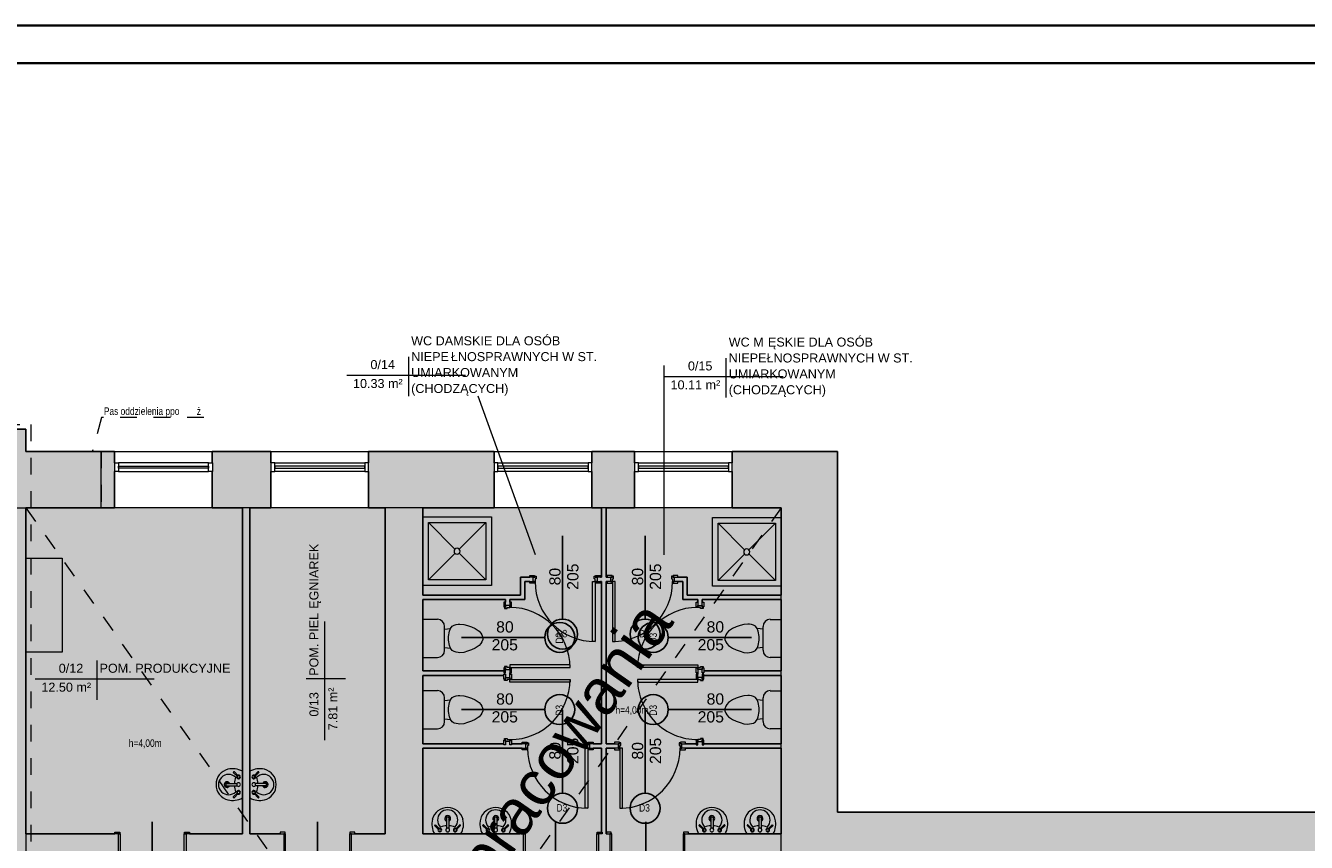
# Model space of a CAD drawing. Header units: centimetres. Extents: x 14504 to 44111, y -18976 to -7683.
# Tile 53 of 141: x 23397 to 25101, y -13185 to -12098. Entities that reach past the tile are written whole.
import ezdxf

# ---------------------------------------------------------------- set-up
doc = ezdxf.new("R2010")
doc.units = ezdxf.units.CM
doc.linetypes.add('Aligning Line 1_8_', pattern=[0.635, 0.3175, -0.3175])
for name, color, linetype, lineweight in [('_gruba', 90, 'Continuous', 35), ('A-AREA-IDEN', 4, 'Continuous', 9), ('A-DETL', 6, 'Continuous', 9), ('A-DETL-GENF', 92, 'Continuous', 9), ('A-DETL-MEDM', 33, 'Continuous', 25), ('A-DETL-THIN', 151, 'Continuous', 9), ('A-DOOR', 31, 'Continuous', 9), ('A-DOOR-FRAM', 31, 'Continuous', 18), ('A-FLOR', 192, 'Continuous', 9), ('A-GLAZ', 151, 'Continuous', 9), ('A-WALL', 4, 'Continuous', 9), ('A-WALL-PATT', 111, 'Continuous', 25), ('G-ANNO-TEXT', 8, 'Continuous', 9), ('P-SANR-FIXT', 6, 'Continuous', 9)]:
    doc.layers.add(name, color=color, linetype=linetype, lineweight=lineweight)
doc.styles.add('Arial', font='arial.ttf', dxfattribs={"height": 23.8125})
doc.styles.add('Arial_1', font='arial.ttf', dxfattribs={"height": 12})
doc.styles.add('Arial_3', font='arial.ttf', dxfattribs={"width": 0.8, "height": 18})
doc.styles.add('Arial_5', font='arial.ttf', dxfattribs={"height": 15})

# ---------------------------------------------------------------- blocks, each defined once
blk = doc.blocks.new('Drzwi-wewnętrzne-jednoskrzydłowe-dwupanelowe-drewniane - 900 x 2100mm-321421-3_Poziom parteru')
at = {"layer": 'A-DOOR'}
for p, q in [((-49.635, 19.3175), (-43.135, 19.3175)), ((-49.635, 17.3175), (-49.635, 19.3175)), ((-43.135, 17.3175), (-49.635, 17.3175)), ((-43.135, 19.3175), (-43.135, 17.3175)), ((43.135, 19.3175), (49.635, 19.3175)), ((43.135, 17.3175), (43.135, 19.3175)), ((49.635, 17.3175), (43.135, 17.3175)), ((49.635, 19.3175), (49.635, 17.3175)), ((-49.635, -16.6825), (-43.135, -16.6825)), ((-49.635, -18.6825), (-49.635, -16.6825)), ((-43.135, -16.6825), (-43.135, -18.6825)), ((43.135, -16.6825), (49.635, -16.6825)), ((43.135, -18.6825), (43.135, -16.6825)), ((49.635, -16.6825), (49.635, -18.6825)), ((-43.135, -18.6825), (-49.635, -18.6825)), ((49.635, -18.6825), (43.135, -18.6825))]:
    blk.add_line(p, q, dxfattribs=at)
at = {"layer": 'A-DOOR', "lineweight": 18}
for p, q in [((39, -16.6825), (42.5, -16.6825)), ((39, -101.6825), (39, -16.6825)), ((42.5, -16.6825), (42.5, -101.6825)), ((42.5, -101.6825), (39, -101.6825))]:
    blk.add_line(p, q, dxfattribs=at)
at = {"layer": 'A-DOOR'}
blk.add_arc((42.5, -16.6825), 85, 180, 270, dxfattribs=at)
at = {"layer": 'A-DOOR-FRAM'}
for p, q in [((-45, 17.3175), (-42.5, 17.3175)), ((-45, -16.6825), (-45, 17.3175)), ((-42.5, 17.3175), (-42.5, -9.69)), ((42.5, 17.3175), (45, 17.3175)), ((42.5, -9.69), (42.5, 17.3175)), ((45, 17.3175), (45, -16.6825)), ((-42.5, -16.6825), (-45, -16.6825)), ((-42.5, -9.69), (-41.23, -9.69)), ((-42.5, -13.1825), (-42.5, -16.6825)), ((-41.23, -13.1825), (-42.5, -13.1825)), ((-41.23, -9.69), (-41.23, -13.1825)), ((41.23, -9.69), (42.5, -9.69)), ((41.23, -13.1825), (41.23, -9.69)), ((42.5, -13.1825), (41.23, -13.1825)), ((42.5, -16.6825), (42.5, -13.1825)), ((45, -16.6825), (42.5, -16.6825))]:
    blk.add_line(p, q, dxfattribs=at)
blk = doc.blocks.new('wewnetrzne dwupanelowe - 900 x 2100mm-581646-3_Poziom parteru')
at = {"layer": 'A-DOOR'}
for p, q in [((-54.635, 19.3175), (-48.135, 19.3175)), ((-54.635, 17.3175), (-54.635, 19.3175)), ((-48.135, 17.3175), (-54.635, 17.3175)), ((-48.135, 19.3175), (-48.135, 17.3175)), ((48.135, 19.3175), (54.635, 19.3175)), ((48.135, 17.3175), (48.135, 19.3175)), ((54.635, 17.3175), (48.135, 17.3175)), ((54.635, 19.3175), (54.635, 17.3175)), ((-54.635, -16.6825), (-48.135, -16.6825)), ((-54.635, -18.6825), (-54.635, -16.6825)), ((-48.135, -16.6825), (-48.135, -18.6825)), ((48.135, -16.6825), (54.635, -16.6825)), ((48.135, -18.6825), (48.135, -16.6825)), ((54.635, -16.6825), (54.635, -18.6825)), ((-48.135, -18.6825), (-54.635, -18.6825)), ((54.635, -18.6825), (48.135, -18.6825))]:
    blk.add_line(p, q, dxfattribs=at)
at = {"layer": 'A-DOOR', "lineweight": 18}
for p, q in [((44, -16.6825), (47.5, -16.6825)), ((44, -111.6825), (44, -16.6825)), ((47.5, -16.6825), (47.5, -111.6825)), ((47.5, -111.6825), (44, -111.6825))]:
    blk.add_line(p, q, dxfattribs=at)
at = {"layer": 'A-DOOR'}
blk.add_arc((47.5, -16.6825), 95, 180, 270, dxfattribs=at)
at = {"layer": 'A-DOOR-FRAM'}
for p, q in [((-50, 17.3175), (-47.5, 17.3175)), ((-50, -16.6825), (-50, 17.3175)), ((-47.5, 17.3175), (-47.5, -9.69)), ((47.5, 17.3175), (50, 17.3175)), ((47.5, -9.69), (47.5, 17.3175)), ((50, 17.3175), (50, -16.6825)), ((-47.5, -16.6825), (-50, -16.6825)), ((-47.5, -9.69), (-46.23, -9.69)), ((-47.5, -13.1825), (-47.5, -16.6825)), ((-46.23, -13.1825), (-47.5, -13.1825)), ((-46.23, -9.69), (-46.23, -13.1825)), ((46.23, -9.69), (47.5, -9.69)), ((46.23, -13.1825), (46.23, -9.69)), ((47.5, -13.1825), (46.23, -13.1825)), ((47.5, -16.6825), (47.5, -13.1825)), ((50, -16.6825), (47.5, -16.6825))]:
    blk.add_line(p, q, dxfattribs=at)
blk = doc.blocks.new('Aluminum_1 szybowe - Okno 130_265 p_85-398001-3_Poziom parteru')
at = {"layer": 'A-GLAZ', "lineweight": 18}
for p, q in [((-137.2, -13.7), (-132.1, -13.7)), ((-137.2, -25.2), (-137.2, -13.7)), ((-132.1, -13.7), (-132.1, -25.2)), ((-12.2, -13.7), (-7.2, -13.7)), ((-12.2, -25.2), (-12.2, -13.7)), ((-7.2, -13.7), (-7.2, -25.2)), ((-132.1, -25.2), (-137.2, -25.2)), ((-132.1, -18.2), (-12.2, -18.2)), ((-132.1, -20.7), (-132.1, -18.2)), ((-12.2, -20.7), (-132.1, -20.7)), ((-12.2, -18.2), (-12.2, -20.7)), ((-7.2, -25.2), (-12.2, -25.2))]:
    blk.add_line(p, q, dxfattribs=at)
at = {"layer": 'A-GLAZ'}
for p, q in [((-12.2, -13.7), (-132.1, -13.7)), ((-132.1, -25.2), (-12.2, -25.2))]:
    blk.add_line(p, q, dxfattribs=at)
blk = doc.blocks.new('Aluminum_1 szybowe - Okno 130_265 p_85-397814-3_Poziom parteru')
at = {"layer": 'A-GLAZ', "lineweight": 18}
for p, q in [((-132.1, 25.2), (-137.2, 25.2)), ((-137.2, 25.2), (-137.2, 13.7)), ((-132.1, 13.7), (-132.1, 25.2)), ((-12.2, 20.7), (-132.1, 20.7)), ((-132.1, 20.7), (-132.1, 18.2)), ((-132.1, 18.2), (-12.2, 18.2)), ((-7.2, 25.2), (-12.2, 25.2)), ((-12.2, 25.2), (-12.2, 13.7)), ((-12.2, 18.2), (-12.2, 20.7)), ((-7.2, 13.7), (-7.2, 25.2)), ((-137.2, 13.7), (-132.1, 13.7)), ((-12.2, 13.7), (-7.2, 13.7))]:
    blk.add_line(p, q, dxfattribs=at)
at = {"layer": 'A-GLAZ'}
for p, q in [((-132.1, 25.2), (-12.2, 25.2)), ((-12.2, 13.7), (-132.1, 13.7))]:
    blk.add_line(p, q, dxfattribs=at)
blk = doc.blocks.new('wewnetrzne dwupanelowe - 900 x 2100mm-408655-3_Poziom parteru')
at = {"layer": 'A-DOOR', "lineweight": 18}
for p, q in [((47.5, 111.6825), (44, 111.6825)), ((44, 111.6825), (44, 16.6825)), ((47.5, 16.6825), (47.5, 111.6825)), ((44, 16.6825), (47.5, 16.6825))]:
    blk.add_line(p, q, dxfattribs=at)
at = {"layer": 'A-DOOR'}
for p, q in [((-48.135, 18.6825), (-54.635, 18.6825)), ((-54.635, 18.6825), (-54.635, 16.6825)), ((-48.135, 16.6825), (-48.135, 18.6825)), ((54.635, 18.6825), (48.135, 18.6825)), ((48.135, 18.6825), (48.135, 16.6825)), ((54.635, 16.6825), (54.635, 18.6825)), ((-54.635, 16.6825), (-48.135, 16.6825)), ((48.135, 16.6825), (54.635, 16.6825)), ((-48.135, -17.3175), (-54.635, -17.3175)), ((-54.635, -17.3175), (-54.635, -19.3175)), ((-54.635, -19.3175), (-48.135, -19.3175)), ((-48.135, -19.3175), (-48.135, -17.3175)), ((54.635, -17.3175), (48.135, -17.3175)), ((48.135, -17.3175), (48.135, -19.3175)), ((48.135, -19.3175), (54.635, -19.3175)), ((54.635, -19.3175), (54.635, -17.3175))]:
    blk.add_line(p, q, dxfattribs=at)
blk.add_arc((47.5, 16.6825), 95, 90, 180, dxfattribs=at)
at = {"layer": 'A-DOOR-FRAM'}
for p, q in [((-47.5, 16.6825), (-50, 16.6825)), ((-50, 16.6825), (-50, -17.3175)), ((-47.5, 13.1825), (-47.5, 16.6825)), ((-46.23, 13.1825), (-47.5, 13.1825)), ((-47.5, -17.3175), (-47.5, 9.69)), ((-47.5, 9.69), (-46.23, 9.69)), ((-46.23, 9.69), (-46.23, 13.1825)), ((47.5, 13.1825), (46.23, 13.1825)), ((46.23, 13.1825), (46.23, 9.69)), ((46.23, 9.69), (47.5, 9.69)), ((47.5, 16.6825), (47.5, 13.1825)), ((50, 16.6825), (47.5, 16.6825)), ((47.5, 9.69), (47.5, -17.3175)), ((50, -17.3175), (50, 16.6825)), ((-50, -17.3175), (-47.5, -17.3175)), ((47.5, -17.3175), (50, -17.3175))]:
    blk.add_line(p, q, dxfattribs=at)
blk = doc.blocks.new('wewnetrzne dwupanelowe - 800 x 2100mm 2-561666-3_Poziom parteru')
at = {"layer": 'A-DOOR'}
for p, q in [((-47.1, 5.3), (-40.6, 5.3)), ((-47.1, 3.3), (-47.1, 5.3)), ((-40.6, 3.3), (-47.1, 3.3)), ((-40.6, 5.3), (-40.6, 3.3)), ((40.6, 5.3), (47.1, 5.3)), ((40.6, 3.3), (40.6, 5.3)), ((47.1, 3.3), (40.6, 3.3)), ((47.1, 5.3), (47.1, 3.3)), ((-47.1, -2.7), (-40.6, -2.7)), ((-47.1, -4.7), (-47.1, -2.7)), ((-40.6, -4.7), (-47.1, -4.7)), ((-40.6, -2.7), (-40.6, -4.7)), ((40.6, -2.7), (47.1, -2.7)), ((40.6, -4.7), (40.6, -2.7)), ((47.1, -4.7), (40.6, -4.7)), ((47.1, -2.7), (47.1, -4.7))]:
    blk.add_line(p, q, dxfattribs=at)
at = {"layer": 'A-DOOR', "lineweight": 18}
for p, q in [((36.5, -2.7), (40, -2.7)), ((36.5, -82.7), (36.5, -2.7)), ((40, -2.7), (40, -82.7)), ((40, -82.7), (36.5, -82.7))]:
    blk.add_line(p, q, dxfattribs=at)
at = {"layer": 'A-DOOR'}
blk.add_arc((40, -2.7), 80, 180, 270, dxfattribs=at)
at = {"layer": 'A-DOOR-FRAM'}
for p, q in [((-42.5, 3.3), (-40, 3.3)), ((-42.5, -2.7), (-42.5, 3.3)), ((-40, 4.3), (-38.7, 4.3)), ((-40, 3.3), (-40, 4.3)), ((-40, 0.8), (-40, -2.7)), ((-38.7, 0.8), (-40, 0.8)), ((-38.7, 4.3), (-38.7, 0.8)), ((38.7, 4.3), (40, 4.3)), ((38.7, 0.8), (38.7, 4.3)), ((40, 0.8), (38.7, 0.8)), ((40, 4.3), (40, 3.3)), ((40, 3.3), (42.5, 3.3)), ((40, -2.7), (40, 0.8)), ((42.5, 3.3), (42.5, -2.7)), ((-40, -2.7), (-42.5, -2.7)), ((42.5, -2.7), (40, -2.7))]:
    blk.add_line(p, q, dxfattribs=at)
blk = doc.blocks.new('Muszla klozetowa domowa - 3D - Muszla klozetowa domowa - 3D-412173-3_Poziom parteru')
at = {"layer": 'P-SANR-FIXT'}
for p, q in [((-15.4, 15.2), (-13, 20.3)), ((-13, 20.3), (-9.5, 25.4)), ((-9.5, 25.4), (-7, 27.9)), ((-7, 27.9), (-4.8, 29.2)), ((-4.8, 29.2), (-1.3, 30.5)), ((-1.3, 30.5), (1.3, 30.5)), ((1.3, 30.5), (4.8, 29.2)), ((4.8, 29.2), (7, 27.9)), ((7, 27.9), (9.5, 25.4)), ((9.5, 25.4), (13, 20.3)), ((13, 20.3), (15.4, 15.2)), ((-19.1, 0), (-18.6, 5.1)), ((-18.6, 5.1), (-17.2, 10.2)), ((-17.2, 10.2), (-15.4, 15.2)), ((15.4, 15.2), (17.2, 10.2)), ((17.2, 10.2), (18.6, 5.1)), ((18.6, 5.1), (19.1, 0)), ((-18.8, -2.5), (-19.1, 0)), ((-18.4, -5.1), (-18.8, -2.5)), ((-17.7, -7.6), (-18.4, -5.1)), ((-16.3, -10.2), (-17.7, -7.6)), ((-13.2, -12.7), (-16.3, -10.2)), ((-9.7, -14), (-13.2, -12.7)), ((-12.3, -20.4), (-13.2, -12.7)), ((-2.5, -15.2), (-9.7, -14)), ((2.5, -15.2), (-2.5, -15.2)), ((9.7, -14), (2.5, -15.2)), ((13.2, -12.7), (9.7, -14)), ((12.3, -20.4), (13.2, -12.7)), ((16.3, -10.2), (13.2, -12.7)), ((17.7, -7.6), (16.3, -10.2)), ((18.4, -5.1), (17.7, -7.6)), ((18.8, -2.5), (18.4, -5.1)), ((19.1, 0), (18.8, -2.5)), ((-25.3, -29.8), (-25.3, -49.5)), ((15.9, -20.4), (-15.9, -20.4)), ((25.3, -49.5), (25.3, -29.8))]:
    blk.add_line(p, q, dxfattribs=at)
for centre, start, end in [((-15.9, -29.8), 90, 180), ((15.9, -29.8), 0, 90)]:
    blk.add_arc(centre, 9.46, start, end, dxfattribs=at)
blk = doc.blocks.new('wewnetrzne dwupanelowe - 800 x 2100mm 2-561707-3_Poziom parteru')
at = {"layer": 'A-DOOR', "lineweight": 18}
for p, q in [((40, 82.7), (36.5, 82.7)), ((36.5, 82.7), (36.5, 2.7)), ((40, 2.7), (40, 82.7)), ((36.5, 2.7), (40, 2.7))]:
    blk.add_line(p, q, dxfattribs=at)
at = {"layer": 'A-DOOR'}
for p, q in [((-40.6, 4.7), (-47.1, 4.7)), ((-47.1, 4.7), (-47.1, 2.7)), ((-47.1, 2.7), (-40.6, 2.7)), ((-40.6, 2.7), (-40.6, 4.7)), ((47.1, 4.7), (40.6, 4.7)), ((40.6, 4.7), (40.6, 2.7)), ((40.6, 2.7), (47.1, 2.7)), ((47.1, 2.7), (47.1, 4.7)), ((-40.6, -3.3), (-47.1, -3.3)), ((-47.1, -3.3), (-47.1, -5.3)), ((-47.1, -5.3), (-40.6, -5.3)), ((-40.6, -5.3), (-40.6, -3.3)), ((47.1, -3.3), (40.6, -3.3)), ((40.6, -3.3), (40.6, -5.3)), ((40.6, -5.3), (47.1, -5.3)), ((47.1, -5.3), (47.1, -3.3))]:
    blk.add_line(p, q, dxfattribs=at)
blk.add_arc((40, 2.7), 80, 90, 180, dxfattribs=at)
at = {"layer": 'A-DOOR-FRAM'}
for p, q in [((-40, 2.7), (-42.5, 2.7)), ((-42.5, 2.7), (-42.5, -3.3)), ((-40, -0.8), (-40, 2.7)), ((40, 2.7), (40, -0.8)), ((42.5, 2.7), (40, 2.7)), ((42.5, -3.3), (42.5, 2.7)), ((-42.5, -3.3), (-40, -3.3)), ((-38.7, -0.8), (-40, -0.8)), ((-40, -3.3), (-40, -4.3)), ((-40, -4.3), (-38.7, -4.3)), ((-38.7, -4.3), (-38.7, -0.8)), ((40, -0.8), (38.7, -0.8)), ((38.7, -0.8), (38.7, -4.3)), ((38.7, -4.3), (40, -4.3)), ((40, -4.3), (40, -3.3)), ((40, -3.3), (42.5, -3.3))]:
    blk.add_line(p, q, dxfattribs=at)
blk = doc.blocks.new('Lavabo mural - 05 - 440mm x 350mm-346807-3_Poziom parteru')
at = {"layer": 'P-SANR-FIXT'}
for p, q in [((-17.2, -11), (-11.7, -5.6)), ((-16.1, -12.1), (-10.7, -6.7)), ((-1.5, -21.5), (-1.5, -7.1)), ((1.5, -21.5), (1.5, -7.1)), ((16.4, -12.1), (11, -6.7)), ((17.5, -11), (12, -5.6))]:
    blk.add_line(p, q, dxfattribs=at)
for centre, radius, start, end in [((5.3, -13.1), 26.4, 150.3649, 193.6351), ((-5.3, -13.1), 26.4, 346.3649, 29.6351), ((0, -18.4), 13.5, 135.4629, 45.0556), ((-10.1, -5.1), 2.5, 0, 180), ((-10.1, -5.1), 2.5, 180, 207.0533), ((-10.1, -5.1), 1.7, 360, 180), ((-10.1, -5.1), 1.7, 180, 198.0596), ((-10.1, -5.1), 1.7, 198.0596, 360), ((-10.1, -5.1), 2.5, 242.9467, 0), ((-0.2, 16), 26.7, 249.1986, 267.1093), ((0, -20.4), 3.86, 112.8828, 180), ((0, -5.1), 2.5, 0, 180), ((0, -5.1), 2.5, 180, 0), ((-0.2, 16), 26.7, 273.5606, 291.3199), ((0, -20.4), 3.86, 360, 67.1178), ((10.4, -5.1), 2.5, 360, 180), ((10.4, -5.1), 2.5, 180, 297.0533), ((10.4, -5.1), 1.7, 0, 180), ((10.4, -5.1), 1.7, 180, 0), ((10.4, -5.1), 2.5, 332.9467, 360), ((-0.6, -14.5), 20.4, 193.6351, 271.6558), ((0, -20.4), 3.86, 180, 360), ((0, -20.4), 2.35, 129.6826, 180), ((0, -20.4), 2.35, 180, 360), ((0.6, -14.5), 20.4, 268.3442, 346.3649), ((0, -20.4), 2.35, 360, 50.3185)]:
    blk.add_arc(centre, radius, start, end, dxfattribs=at)
for centre, major_axis, ratio, start_param, end_param in [((-16.6, -11.6), (-0.545, 0.545), 0.274309, 0, 3.141593), ((17, -11.6), (0.545, 0.545), 0.274309, 3.141593, 6.283185), ((0, -21.5), (-1.5, 0), 0.428525, 0, 3.141593)]:
    blk.add_ellipse(centre, major_axis=major_axis, ratio=ratio, start_param=start_param, end_param=end_param, dxfattribs=at)
blk = doc.blocks.new('Drzwi-wewnętrzne-jednoskrzydłowe-dwupanelowe-drewniane - 900 x 2100mm-310184-3_Poziom parteru')
at = {"layer": 'A-DOOR', "lineweight": 18}
for p, q in [((42.5, 101.6825), (39, 101.6825)), ((39, 101.6825), (39, 16.6825)), ((42.5, 16.6825), (42.5, 101.6825)), ((39, 16.6825), (42.5, 16.6825))]:
    blk.add_line(p, q, dxfattribs=at)
at = {"layer": 'A-DOOR'}
for p, q in [((-43.135, 18.6825), (-49.635, 18.6825)), ((-49.635, 18.6825), (-49.635, 16.6825)), ((-43.135, 16.6825), (-43.135, 18.6825)), ((49.635, 18.6825), (43.135, 18.6825)), ((43.135, 18.6825), (43.135, 16.6825)), ((49.635, 16.6825), (49.635, 18.6825)), ((-49.635, 16.6825), (-43.135, 16.6825)), ((43.135, 16.6825), (49.635, 16.6825)), ((-43.135, -17.3175), (-49.635, -17.3175)), ((-49.635, -17.3175), (-49.635, -19.3175)), ((-49.635, -19.3175), (-43.135, -19.3175)), ((-43.135, -19.3175), (-43.135, -17.3175)), ((49.635, -17.3175), (43.135, -17.3175)), ((43.135, -17.3175), (43.135, -19.3175)), ((43.135, -19.3175), (49.635, -19.3175)), ((49.635, -19.3175), (49.635, -17.3175))]:
    blk.add_line(p, q, dxfattribs=at)
blk.add_arc((42.5, 16.6825), 85, 90, 180, dxfattribs=at)
at = {"layer": 'A-DOOR-FRAM'}
for p, q in [((-42.5, 16.6825), (-45, 16.6825)), ((-45, 16.6825), (-45, -17.3175)), ((-42.5, 13.1825), (-42.5, 16.6825)), ((-41.23, 13.1825), (-42.5, 13.1825)), ((-42.5, -17.3175), (-42.5, 9.69)), ((-42.5, 9.69), (-41.23, 9.69)), ((-41.23, 9.69), (-41.23, 13.1825)), ((42.5, 13.1825), (41.23, 13.1825)), ((41.23, 13.1825), (41.23, 9.69)), ((41.23, 9.69), (42.5, 9.69)), ((42.5, 16.6825), (42.5, 13.1825)), ((45, 16.6825), (42.5, 16.6825)), ((42.5, 9.69), (42.5, -17.3175)), ((45, -17.3175), (45, 16.6825)), ((-45, -17.3175), (-42.5, -17.3175)), ((42.5, -17.3175), (45, -17.3175))]:
    blk.add_line(p, q, dxfattribs=at)
blk = doc.blocks.new('Lavabo mural - 05 - 440mm x 350mm-517752-3_Poziom parteru')
at = {"layer": 'P-SANR-FIXT'}
for p, q in [((-1.5, 21.5), (-1.5, 7.1)), ((1.5, 21.5), (1.5, 7.1)), ((-17.2, 11), (-11.7, 5.6)), ((-16.1, 12.1), (-10.7, 6.7)), ((16.4, 12.1), (11, 6.7)), ((17.5, 11), (12, 5.6))]:
    blk.add_line(p, q, dxfattribs=at)
for centre, radius, start, end in [((-0.6, 14.5), 20.4, 88.3442, 166.3649), ((0.6, 14.5), 20.4, 13.6351, 91.6558), ((5.3, 13.1), 26.4, 166.3649, 209.6351), ((0, 18.4), 13.5, 314.9444, 224.5371), ((0, 20.4), 3.86, 0, 180), ((0, 20.4), 3.86, 180, 247.1172), ((0, 20.4), 2.35, 0, 180), ((0, 20.4), 2.35, 180, 230.3174), ((0, 20.4), 2.35, 309.6815, 0), ((0, 20.4), 3.86, 292.8822, 0), ((-5.3, 13.1), 26.4, 330.3649, 13.6351), ((-10.1, 5.1), 2.5, 152.9467, 180), ((-10.1, 5.1), 2.5, 180, 360), ((-10.1, 5.1), 1.7, 161.9404, 180), ((-10.1, 5.1), 1.7, 180, 0), ((-10.1, 5.1), 1.7, 0, 161.9404), ((-10.1, 5.1), 2.5, 360, 117.0533), ((-0.2, -16), 26.7, 92.8907, 110.8014), ((0, 5.1), 2.5, 360, 180), ((0, 5.1), 2.5, 180, 360), ((-0.2, -16), 26.7, 68.6801, 86.4394), ((10.4, 5.1), 2.5, 62.9467, 180), ((10.4, 5.1), 2.5, 180, 0), ((10.4, 5.1), 1.7, 360, 180), ((10.4, 5.1), 1.7, 180, 360), ((10.4, 5.1), 2.5, 0, 27.0533)]:
    blk.add_arc(centre, radius, start, end, dxfattribs=at)
for centre, major_axis, ratio, start_param, end_param in [((0, 21.5), (1.5, 0), 0.428525, 0, 3.141593), ((-16.6, 11.6), (0.545, 0.545), 0.274309, 0, 3.141593), ((17, 11.6), (-0.545, 0.545), 0.274309, 3.141593, 6.283185)]:
    blk.add_ellipse(centre, major_axis=major_axis, ratio=ratio, start_param=start_param, end_param=end_param, dxfattribs=at)
blk = doc.blocks.new('Kabina prysznicowa - 2D - Kabina prysznicowa - 2D-339464-3_Poziom parteru')
at = {"layer": 'P-SANR-FIXT'}
for p, q in [((0, 91.5), (91.5, 91.5)), ((91.5, 91.5), (91.5, 0)), ((7.5, 84), (42.9, 48.6)), ((7.5, 7.5), (7.5, 84)), ((7.5, 84), (84, 84)), ((84, 84), (48.6, 48.6)), ((84, 84), (84, 7.5)), ((43, 43), (7.5, 7.5)), ((48.5, 43), (84, 7.5)), ((91.5, 0), (0, 0)), ((84, 7.5), (7.5, 7.5))]:
    blk.add_line(p, q, dxfattribs=at)
for start, end in [(360, 180), (180, 360)]:
    blk.add_arc((45.7, 45.7), 4, start, end, dxfattribs=at)
blk = doc.blocks.new('Kabina prysznicowa - 2D - Kabina prysznicowa - 2D-V11-3_Poziom parteru')
at = {"layer": 'P-SANR-FIXT'}
for p, q in [((0, 0), (0, 91.5)), ((0, 91.5), (91.5, 91.5)), ((7.5, 84), (42.9, 48.6)), ((7.5, 7.5), (7.5, 84)), ((7.5, 84), (84, 84)), ((84, 84), (48.6, 48.6)), ((84, 84), (84, 7.5)), ((43, 43), (7.5, 7.5)), ((48.5, 43), (84, 7.5)), ((91.5, 0), (0, 0)), ((84, 7.5), (7.5, 7.5))]:
    blk.add_line(p, q, dxfattribs=at)
for start, end in [(360, 180), (180, 360)]:
    blk.add_arc((45.7, 45.7), 4, start, end, dxfattribs=at)
blk = doc.blocks.new('Muszla klozetowa domowa - 3D - Muszla klozetowa domowa - 3D-336748-3_Poziom parteru')
at = {"layer": 'P-SANR-FIXT'}
for p, q in [((-25.3, 29.8), (-25.3, 44.5)), ((25.3, 44.5), (25.3, 29.8)), ((15.9, 20.4), (-15.9, 20.4)), ((-12.3, 20.4), (-13.2, 12.7)), ((12.3, 20.4), (13.2, 12.7)), ((-18.8, 2.5), (-19.1, 0)), ((-19.1, 0), (-18.6, -5.1)), ((-18.4, 5.1), (-18.8, 2.5)), ((-17.7, 7.6), (-18.4, 5.1)), ((-16.3, 10.2), (-17.7, 7.6)), ((-13.2, 12.7), (-16.3, 10.2)), ((-9.7, 14), (-13.2, 12.7)), ((-2.5, 15.2), (-9.7, 14)), ((2.5, 15.2), (-2.5, 15.2)), ((9.7, 14), (2.5, 15.2)), ((13.2, 12.7), (9.7, 14)), ((16.3, 10.2), (13.2, 12.7)), ((17.7, 7.6), (16.3, 10.2)), ((18.4, 5.1), (17.7, 7.6)), ((18.8, 2.5), (18.4, 5.1)), ((18.6, -5.1), (19.1, 0)), ((19.1, 0), (18.8, 2.5)), ((-18.6, -5.1), (-17.2, -10.2)), ((-17.2, -10.2), (-15.4, -15.2)), ((-15.4, -15.2), (-13, -20.3)), ((13, -20.3), (15.4, -15.2)), ((15.4, -15.2), (17.2, -10.2)), ((17.2, -10.2), (18.6, -5.1)), ((-13, -20.3), (-9.5, -25.4)), ((-9.5, -25.4), (-7, -27.9)), ((-7, -27.9), (-4.8, -29.2)), ((-4.8, -29.2), (-1.3, -30.5)), ((-1.3, -30.5), (1.3, -30.5)), ((1.3, -30.5), (4.8, -29.2)), ((4.8, -29.2), (7, -27.9)), ((7, -27.9), (9.5, -25.4)), ((9.5, -25.4), (13, -20.3))]:
    blk.add_line(p, q, dxfattribs=at)
for centre, start, end in [((-15.9, 29.8), 180, 270), ((15.9, 29.8), 270, 360)]:
    blk.add_arc(centre, 9.46, start, end, dxfattribs=at)
blk = doc.blocks.new('Etyk_pom_1_mala - Etyk_pom_1_mala-219433-3_Poziom parteru')
at = {"layer": 'A-AREA-IDEN'}
for p, q in [((-0.096, 0.144), (-0.096, -0.378)), ((-0.915, -0.101), (0.666, -0.101))]:
    blk.add_line(p, q, dxfattribs=at)

msp = doc.modelspace()

# ---------------------------------------------------------------- hatches: boundary and pattern name
at = {"layer": 'A-DETL-GENF', "transparency": 33554508}
for color, points in [(1, [(23354.6, -12739.9), (23497, -12739.9), (23497, -12664.9), (23397, -12664.9), (23397, -12634.9), (23297, -12634.9), (23297, -12702.9), (23351, -12702.9), (23351, -12739.9)]), (9, [(23885, -14162.7), (23885, -13455.9), (23730, -13455.9), (23730, -13402.9), (24130, -13402.9), (24130, -13455.9), (23925, -13455.9), (23925, -14162.7), (24402, -14162.7), (24402, -13455.9), (24220, -13455.9), (24220, -13402.9), (24402, -13402.9), (24402, -13207.9), (24274, -13207.9), (24274, -13173.9), (24402, -13173.9), (24402, -13059.9), (24269.9, -13059.9), (24269.9, -13053.9), (24289, -13053.9), (24289, -13055.5), (24291, -13055.5), (24291, -13050.9), (24297, -13050.9), (24297, -13055.5), (24299, -13055.5), (24299, -13053.9), (24402, -13053.9), (24402, -12962.9), (24299, -12962.9), (24299, -12961.3), (24297, -12961.3), (24297, -12965.9), (24291, -12965.9), (24291, -12954.9), (24297, -12954.9), (24297, -12959.5), (24299, -12959.5), (24299, -12956.9), (24402, -12956.9), (24402, -12861.9), (24297, -12861.9), (24297, -12869.9), (24291, -12869.9), (24291, -12861.9), (24271, -12861.9), (24271, -12837.9), (24260, -12837.9), (24260, -12831.9), (24277, -12831.9), (24277, -12855.9), (24402, -12855.9), (24402, -12739.9), (24169, -12739.9), (24169, -12831.9), (24175, -12831.9), (24175, -12837.9), (24169, -12837.9), (24169, -13053.9), (24184.9, -13053.9), (24184.9, -13059.9), (24169, -13059.9), (24169, -13173.9), (24174, -13173.9), (24174, -13207.9), (24159, -13207.9), (24159, -13173.9), (24163.6, -13173.9), (24163.6, -13171.9), (24163, -13171.9), (24163, -13059.9), (24147.1, -13059.9), (24147.1, -13053.9), (24163, -13053.9), (24163, -12837.9), (24157, -12837.9), (24157, -12831.9), (24163, -12831.9), (24163, -12739.9), (23925, -12739.9), (23925, -12855.9), (24055, -12855.9), (24055, -12831.9), (24072, -12831.9), (24072, -12837.9), (24061, -12837.9), (24061, -12861.9), (24041, -12861.9), (24041, -12869.9), (24035, -12869.9), (24035, -12861.9), (23925, -12861.9), (23925, -12956.9), (24033, -12956.9), (24033, -12959.5), (24035, -12959.5), (24035, -12954.9), (24041, -12954.9), (24041, -12965.9), (24035, -12965.9), (24035, -12961.3), (24033, -12961.3), (24033, -12962.9), (23925, -12962.9), (23925, -13053.9), (24033, -13054), (24033, -13055.5), (24035, -13055.5), (24035, -13050.9), (24041, -13050.9), (24041, -13055.5), (24043, -13055.5), (24043, -13053.9), (24062.1, -13053.9), (24062.1, -13059.9), (23925, -13059.9), (23925, -13173.9), (24059, -13173.9), (24059, -13207.9), (23830, -13207.9), (23830, -13173.9), (23875, -13173.9), (23875, -12739.9), (23695, -12739.9), (23695, -13173.9), (23740, -13173.9), (23740, -13207.9), (23610, -13207.9), (23610, -13173.9), (23685, -13173.9), (23685, -12739.9), (23397, -12739.9), (23397, -13173.9), (23520, -13173.9), (23520, -13207.9), (23397, -13207.9), (23397, -13402.9), (23640, -13402.9), (23640, -13455.9), (23397, -13455.9), (23397, -14162.7), (23835.5, -14162.7)])]:
    msp.add_hatch(color=color, dxfattribs=at).paths.add_polyline_path(points)
h = msp.add_hatch(color=9, dxfattribs=at)
h.paths.add_polyline_path([(23885, -14162.7), (23925, -14162.7), (23925, -13455.9), (24130, -13455.9), (24130, -13402.9), (23730, -13402.9), (23730, -13455.9), (23885, -13455.9), (23885, -14031.9)])
h.paths.add_polyline_path([(23455.2, -13455.9), (23640, -13455.9), (23640, -13402.9), (23397, -13402.9), (23397, -13455.9)])
h.paths.add_polyline_path([(24335.5, -13455.9), (24402, -13455.9), (24402, -13402.9), (24220, -13402.9), (24220, -13455.9), (24274, -13455.9)])
h.paths.add_polyline_path([(24335.5, -13207.9), (24402, -13207.9), (24402, -13173.9), (24274, -13173.9), (24274, -13207.9), (24278.6, -13207.9)])
h.paths.add_polyline_path([(24159, -13207.9), (24174, -13207.9), (24174, -13173.9), (24169, -13173.9), (24169, -13059.9), (24184.9, -13059.9), (24184.9, -13053.9), (24169, -13053.9), (24169, -12837.9), (24175, -12837.9), (24175, -12831.9), (24169, -12831.9), (24169, -12739.9), (24163, -12739.9), (24163, -12831.9), (24157, -12831.9), (24157, -12837.9), (24163, -12837.9), (24163, -13053.9), (24147.1, -13053.9), (24147.1, -13059.9), (24163, -13059.9), (24163.1, -13171.9), (24163.6, -13171.9), (24163.6, -13173.9), (24159, -13173.9), (24159, -13204.4)])
h.paths.add_polyline_path([(23925, -13207.9), (24059, -13207.9), (24059, -13173.9), (23925, -13173.9), (23925, -13059.9), (24062.1, -13059.9), (24062.1, -13053.9), (24043, -13053.9), (24043, -13055.5), (24041, -13055.5), (24041, -13050.9), (24035, -13050.9), (24035, -13055.5), (24033, -13055.5), (24033, -13053.9), (23925, -13053.9), (23925, -12962.9), (24033, -12962.9), (24033, -12961.3), (24035, -12961.3), (24035, -12965.9), (24041, -12965.9), (24041, -12954.9), (24035, -12954.9), (24035, -12959.5), (24033, -12959.5), (24033, -12956.9), (23925, -12956.9), (23925, -12861.9), (24035, -12861.9), (24035, -12869.9), (24041, -12869.9), (24041, -12861.9), (24061, -12861.9), (24061, -12837.9), (24072, -12837.9), (24072, -12831.9), (24055, -12831.9), (24055, -12855.9), (23925, -12855.9), (23925, -12739.9), (23875, -12739.9), (23875, -13173.9), (23830, -13173.9), (23830, -13207.9), (23875, -13207.9)])
h.paths.add_polyline_path([(23719.3, -13207.9), (23740, -13207.9), (23740, -13173.9), (23695, -13173.9), (23695, -12739.9), (23685, -12739.9), (23685, -13173.9), (23610, -13173.9), (23610, -13207.9), (23631.3, -13207.9)])
h.paths.add_polyline_path([(23397, -13207.9), (23520, -13207.9), (23520, -13173.9), (23397, -13173.9)])
h.paths.add_polyline_path([(24335.5, -13059.9), (24402, -13059.9), (24402, -13053.9), (24299, -13054), (24299, -13055.5), (24297, -13055.5), (24297, -13050.9), (24291, -13050.9), (24291, -13055.5), (24289, -13055.5), (24289, -13053.9), (24269.9, -13053.9), (24269.9, -13059.9), (24307.6, -13059.9)])
h.paths.add_polyline_path([(24297, -12965.9), (24297, -12961.3), (24299, -12961.3), (24299, -12962.9), (24402, -12962.9), (24402, -12956.9), (24299, -12956.9), (24299, -12959.5), (24297, -12959.5), (24297, -12954.9), (24291, -12954.9), (24291, -12965.9), (24294.5, -12965.9)])
h.paths.add_polyline_path([(24294.5, -12869.9), (24297, -12869.9), (24297, -12861.9), (24402, -12861.9), (24402, -12855.9), (24277, -12855.9), (24277, -12831.9), (24260, -12831.9), (24260, -12837.9), (24271, -12837.9), (24271, -12861.9), (24291, -12861.9), (24291, -12869.9)])
at = {"layer": 'A-WALL-PATT', "lineweight": 9, "transparency": 33554610}
h = msp.add_hatch(color=256, dxfattribs=at)
h.paths.add_polyline_path([(24477, -12739.9), (24477, -12664.9), (24337, -12664.9), (24337, -12739.9), (24402, -12739.9)])
h.paths.add_polyline_path([(24163, -12739.9), (24207, -12739.9), (24207, -12664.9), (24150, -12664.9), (24150, -12739.9), (24159.4, -12739.9)])
h.paths.add_polyline_path([(24020, -12739.9), (24020, -12664.9), (23853, -12664.9), (23853, -12739.9), (23983.4, -12739.9)])
h.paths.add_polyline_path([(23685, -12739.9), (23723, -12739.9), (23723, -12664.9), (23645, -12664.9), (23645, -12739.9)])
h.paths.add_polyline_path([(23497, -12739.9), (23515, -12739.9), (23515, -12664.9), (23497, -12664.9), (23497, -12721.5)])
h = msp.add_hatch(color=256, dxfattribs=at)
h.paths.add_polyline_path([(23381, -14237.7), (23397, -14237.7), (23397, -13381.3), (23351, -13381.3), (23351, -14237.7), (23367.2, -14237.7)])
h.paths.add_polyline_path([(23391.1, -13221.3), (23397, -13221.3), (23397, -12739.9), (23351, -12739.9), (23351, -13221.3), (23386, -13221.3)])
h = msp.add_hatch(color=256, dxfattribs=at)
h.paths.add_polyline_path([(24402, -14162.7), (24477, -14162.7), (24477, -13402.9), (24402, -13402.9), (24402, -14031.9)])
h.paths.add_polyline_path([(24439.5, -13207.9), (24477, -13207.9), (24477, -12739.9), (24402, -12739.9), (24402, -13207.9), (24423.5, -13207.9)])
msp.add_hatch(color=256, dxfattribs=at).paths.add_polyline_path([(24863.6, -13207.9), (25437, -13207.9), (25437, -13144.9), (24477, -13144.9), (24477, -13207.9), (24687.5, -13207.9)])

# ---------------------------------------------------------------- linework, layer by layer
at = {"layer": '_gruba'}
for points in [[(21163, -12097.6), (28163, -12097.6), (28163, -15067.6), (21163, -15067.6)], [(21213, -15017.6), (28113, -15017.6), (28113, -12147.6), (21213, -12147.6)]]:
    msp.add_lwpolyline(points, dxfattribs=at)
at = {"layer": 'A-AREA-IDEN'}
for p, q in [((24246.5, -12802.2), (24246.5, -12550.3)), ((24075, -12802.2), (23998.8, -12591))]:
    msp.add_line(p, q, dxfattribs=at)
at = {"layer": 'A-DETL', "linetype": 'Aligning Line 1_8_', "ltscale": 70}
for p, q in [((23011, -12628.6), (23403.5, -12628.6)), ((23403.5, -12628.6), (23403.5, -14225.7)), ((23497.6, -12619.6), (23485.1, -12664.9)), ((23633.6, -12619.6), (23497.6, -12619.6)), ((23497, -12664.9), (23497, -12739.9)), ((24402, -12739.9), (23397, -14162.7)), ((23397, -12739.9), (24402, -14162.7))]:
    msp.add_line(p, q, dxfattribs=at)
at = {"layer": 'A-DETL-MEDM'}
for p, q in [((24111, -12776.9), (24111, -12887.9)), ((24221, -12776.9), (24221, -12887.9)), ((23976.4, -12912.4), (24087.4, -12912.4)), ((24362.7, -12912.4), (24251.7, -12912.4)), ((23976.4, -13008.4), (24087.4, -13008.4)), ((24111, -13008.9), (24111, -13119.9)), ((24221, -13008.9), (24221, -13119.9)), ((24362.7, -13008.4), (24251.7, -13008.4)), ((23565, -13157.7), (23565, -13268.7)), ((23785, -13157.7), (23785, -13268.7)), ((24101.8, -13157.7), (24101.8, -13268.7)), ((24221.8, -13157.7), (24221.8, -13268.7))]:
    msp.add_line(p, q, dxfattribs=at)
for centre in [(24107.4, -12912.4), (24111, -12907.9), (24221, -12907.9), (24231.7, -12912.4), (24107.4, -13008.4), (24231.7, -13008.4), (24111, -13139.9), (24221, -13139.9)]:
    msp.add_circle(centre, 20, dxfattribs=at)
at = {"layer": 'A-DETL-THIN'}
for p, q in [((23397, -12634.9), (23297, -12634.9)), ((23397, -12664.9), (23397, -12634.9)), ((23497, -12664.9), (23397, -12664.9)), ((23497, -12739.9), (23497, -12664.9)), ((23351, -12739.9), (23497, -12739.9)), ((24402, -12739.9), (23397, -12739.9)), ((23397, -12739.9), (23397, -14162.7)), ((24402, -14162.7), (24402, -12739.9))]:
    msp.add_line(p, q, dxfattribs=at)
at = {"layer": 'A-FLOR'}
for p, q in [((23397, -12806.9), (23445, -12806.9)), ((23445, -12806.9), (23445, -12931.9)), ((23445, -12931.9), (23397, -12931.9))]:
    msp.add_line(p, q, dxfattribs=at)
at = {"layer": 'A-WALL', "lineweight": 25}
for p, q in [((23397, -12634.9), (22750, -12634.9)), ((23397, -12664.9), (23397, -12634.9)), ((23515, -12664.9), (23397, -12664.9)), ((23515, -12679.9), (23515, -12664.9)), ((23723, -12664.9), (23645, -12664.9)), ((23645, -12664.9), (23645, -12679.9)), ((23723, -12679.9), (23723, -12664.9)), ((24020, -12664.9), (23853, -12664.9)), ((23853, -12664.9), (23853, -12679.9)), ((24020, -12679.9), (24020, -12664.9)), ((24207, -12664.9), (24150, -12664.9)), ((24150, -12664.9), (24150, -12679.9)), ((24207, -12679.9), (24207, -12664.9)), ((24477, -12664.9), (24337, -12664.9)), ((24337, -12664.9), (24337, -12679.9)), ((24477, -13144.9), (24477, -12664.9)), ((23515, -12739.9), (23515, -12691.3)), ((23645, -12691.3), (23645, -12739.9)), ((23723, -12739.9), (23723, -12691.3)), ((23853, -12691.3), (23853, -12739.9)), ((24020, -12739.9), (24020, -12691.3)), ((24150, -12691.3), (24150, -12739.9)), ((24207, -12739.9), (24207, -12691.3)), ((24337, -12691.3), (24337, -12739.9)), ((23397, -13173.9), (23397, -12739.9)), ((23397, -12739.9), (23515, -12739.9)), ((23645, -12739.9), (23685, -12739.9)), ((23685, -12739.9), (23685, -13173.9)), ((23695, -12739.9), (23723, -12739.9)), ((23695, -13173.9), (23695, -12739.9)), ((23853, -12739.9), (23875, -12739.9)), ((23875, -12739.9), (23875, -13173.9)), ((23925, -12739.9), (24020, -12739.9)), ((23925, -12855.9), (23925, -12739.9)), ((24150, -12739.9), (24163, -12739.9)), ((24163, -12739.9), (24163, -12831.9)), ((24169, -12739.9), (24207, -12739.9)), ((24169, -12831.9), (24169, -12739.9)), ((24337, -12739.9), (24402, -12739.9)), ((24402, -12739.9), (24402, -12855.9)), ((24055, -12831.9), (24055, -12855.9)), ((24067.4, -12831.9), (24055, -12831.9)), ((24163, -12831.9), (24161.6, -12831.9)), ((24170.4, -12831.9), (24169, -12831.9)), ((24277, -12831.9), (24264.6, -12831.9)), ((24277, -12855.9), (24277, -12831.9)), ((24061, -12861.9), (24061, -12837.9)), ((24061, -12837.9), (24067.4, -12837.9)), ((24161.6, -12837.9), (24163, -12837.9)), ((24163, -12837.9), (24163, -13053.9)), ((24169, -13053.9), (24169, -12837.9)), ((24169, -12837.9), (24170.4, -12837.9)), ((24264.6, -12837.9), (24271, -12837.9)), ((24271, -12837.9), (24271, -12861.9)), ((24055, -12855.9), (23925, -12855.9)), ((23925, -12956.9), (23925, -12861.9)), ((23925, -12861.9), (24035, -12861.9)), ((24035, -12861.9), (24035, -12865.3)), ((24041, -12861.9), (24061, -12861.9)), ((24041, -12865.3), (24041, -12861.9)), ((24271, -12861.9), (24291, -12861.9)), ((24402, -12855.9), (24277, -12855.9)), ((24291, -12861.9), (24291, -12865.3)), ((24297, -12861.9), (24402, -12861.9)), ((24297, -12865.3), (24297, -12861.9)), ((24402, -12861.9), (24402, -12956.9)), ((24033, -12956.9), (23925, -12956.9)), ((23925, -13053.9), (23925, -12962.9)), ((23925, -12962.9), (24033, -12962.9)), ((24041, -12961.3), (24041, -12959.5)), ((24291, -12959.5), (24291, -12961.3)), ((24402, -12956.9), (24299, -12956.9)), ((24299, -12962.9), (24402, -12962.9)), ((24402, -12962.9), (24402, -13053.9)), ((24033, -13053.9), (23925, -13053.9)), ((24057.5, -13053.9), (24043, -13053.9)), ((24163, -13053.9), (24151.8, -13053.9)), ((24180.2, -13053.9), (24169, -13053.9)), ((24289, -13053.9), (24274.5, -13053.9)), ((24402, -13053.9), (24299, -13053.9)), ((23925, -13173.9), (23925, -13059.9)), ((23925, -13059.9), (24057.5, -13059.9)), ((24151.8, -13059.9), (24163, -13059.9)), ((24163, -13059.9), (24163, -13171.9)), ((24169, -13173.9), (24169, -13059.9)), ((24169, -13059.9), (24180.2, -13059.9)), ((24274.5, -13059.9), (24402, -13059.9)), ((24402, -13059.9), (24402, -13173.9)), ((25387, -13144.9), (24477, -13144.9)), ((23515.4, -13173.9), (23397, -13173.9)), ((23685, -13173.9), (23614.6, -13173.9)), ((23735.4, -13173.9), (23695, -13173.9)), ((23875, -13173.9), (23834.6, -13173.9)), ((24054.4, -13173.9), (23925, -13173.9)), ((24169.4, -13173.9), (24169, -13173.9)), ((24402, -13173.9), (24278.6, -13173.9))]:
    msp.add_line(p, q, dxfattribs=at)
at = {"layer": 'A-WALL'}
for p, q in [((23515, -12664.9), (23645, -12664.9)), ((23723, -12664.9), (23853, -12664.9)), ((24020, -12664.9), (24150, -12664.9)), ((24207, -12664.9), (24337, -12664.9)), ((23645, -12739.9), (23515, -12739.9)), ((23853, -12739.9), (23723, -12739.9)), ((24150, -12739.9), (24020, -12739.9)), ((24337, -12739.9), (24207, -12739.9))]:
    msp.add_line(p, q, dxfattribs=at)

# ---------------------------------------------------------------- block references
at = {"layer": 'A-AREA-IDEN', "xscale": 99.99999999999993, "yscale": 99.99999999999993, "zscale": 99.99999999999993}
for p in [(23915.5, -12553.2), (24338.1, -12554.9), (23500.8, -12957.6)]:
    msp.add_blockref('Etyk_pom_1_mala - Etyk_pom_1_mala-219433-3_Poziom parteru', p, dxfattribs=at)
at = {"layer": 'A-AREA-IDEN', "xscale": 99.99999999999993, "yscale": 99.99999999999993, "zscale": 99.99999999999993, "rotation": 89.99999999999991}
msp.add_blockref('Etyk_pom_1_mala - Etyk_pom_1_mala-219433-3_Poziom parteru', (23784.4, -12957.6), dxfattribs=at)
at = {"layer": 'A-DOOR'}
for name, p in [('wewnetrzne dwupanelowe - 800 x 2100mm 2-561666-3_Poziom parteru', (24114.5, -12835.2)), ('wewnetrzne dwupanelowe - 800 x 2100mm 2-561666-3_Poziom parteru', (24104.6, -13057.2)), ('Drzwi-wewnętrzne-jednoskrzydłowe-dwupanelowe-drewniane - 900 x 2100mm-321421-3_Poziom parteru', (23565, -13191.2)), ('wewnetrzne dwupanelowe - 900 x 2100mm-581646-3_Poziom parteru', (24109, -13191.2))]:
    msp.add_blockref(name, p, dxfattribs=at)
for name, p, rotation in [('wewnetrzne dwupanelowe - 800 x 2100mm 2-561707-3_Poziom parteru', (24217.5, -12835.2), 180), ('wewnetrzne dwupanelowe - 800 x 2100mm 2-561707-3_Poziom parteru', (24038.3, -12912.4), 269.9999999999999), ('wewnetrzne dwupanelowe - 800 x 2100mm 2-561666-3_Poziom parteru', (24293.7, -12912.4), 270.0000000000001), ('wewnetrzne dwupanelowe - 800 x 2100mm 2-561666-3_Poziom parteru', (24038.3, -13008.4), 89.9999999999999), ('wewnetrzne dwupanelowe - 800 x 2100mm 2-561707-3_Poziom parteru', (24293.7, -13008.4), 90.0000000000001), ('wewnetrzne dwupanelowe - 800 x 2100mm 2-561707-3_Poziom parteru', (24227.4, -13057.2), 180), ('Drzwi-wewnętrzne-jednoskrzydłowe-dwupanelowe-drewniane - 900 x 2100mm-310184-3_Poziom parteru', (23785, -13191.2), 180), ('wewnetrzne dwupanelowe - 900 x 2100mm-408655-3_Poziom parteru', (24224, -13191.2), 180)]:
    msp.add_blockref(name, p, dxfattribs=dict(at, rotation=rotation))
at = {"layer": 'A-GLAZ', "rotation": 180}
msp.add_blockref('Aluminum_1 szybowe - Okno 130_265 p_85-398001-3_Poziom parteru', (23507.9, -12705.1), dxfattribs=at)
at = {"layer": 'A-GLAZ'}
for p in [(23860.2, -12705.1), (24157.2, -12705.1), (24344.2, -12705.1)]:
    msp.add_blockref('Aluminum_1 szybowe - Okno 130_265 p_85-397814-3_Poziom parteru', p, dxfattribs=at)
at = {"layer": 'P-SANR-FIXT'}
for name, p in [('Kabina prysznicowa - 2D - Kabina prysznicowa - 2D-339464-3_Poziom parteru', (23925, -12843.2)), ('Kabina prysznicowa - 2D - Kabina prysznicowa - 2D-V11-3_Poziom parteru', (24310.5, -12844.2)), ('Lavabo mural - 05 - 440mm x 350mm-517752-3_Poziom parteru', (24309.8, -13173.9)), ('Lavabo mural - 05 - 440mm x 350mm-517752-3_Poziom parteru', (24373.8, -13173.9))]:
    msp.add_blockref(name, p, dxfattribs=at)
for name, p, rotation in [('Muszla klozetowa domowa - 3D - Muszla klozetowa domowa - 3D-412173-3_Poziom parteru', (23974.5, -12913.6), 269.9999999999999), ('Muszla klozetowa domowa - 3D - Muszla klozetowa domowa - 3D-336748-3_Poziom parteru', (24357.5, -12913.6), 270.0000000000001), ('Muszla klozetowa domowa - 3D - Muszla klozetowa domowa - 3D-412173-3_Poziom parteru', (23974.5, -13008.6), 269.9999999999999), ('Muszla klozetowa domowa - 3D - Muszla klozetowa domowa - 3D-336748-3_Poziom parteru', (24357.5, -13008.6), 270.0000000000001), ('Lavabo mural - 05 - 440mm x 350mm-346807-3_Poziom parteru', (23685, -13108.3), 269.9999999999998), ('Lavabo mural - 05 - 440mm x 350mm-517752-3_Poziom parteru', (23695, -13108.3), 270.0000000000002), ('Lavabo mural - 05 - 440mm x 350mm-346807-3_Poziom parteru', (23958.2, -13173.9), 180), ('Lavabo mural - 05 - 440mm x 350mm-346807-3_Poziom parteru', (24022.2, -13173.9), 180)]:
    msp.add_blockref(name, p, dxfattribs=dict(at, rotation=rotation))

# ---------------------------------------------------------------- texts
at = {"layer": 'A-AREA-IDEN', "char_height": 12, "attachment_point": 1, "style": 'Arial'}
for s, insert, width in [('WC DAMSKIE DLA OSÓB', (23909.6, -12511.3), 261.35), ('ĘSKIE DLA OSÓB', (24384.4, -12513), 181.983), ('WC M', (24332.2, -12513), 63.333), ('0/14', (23855.4, -12543), 42.489), ('NIEPE', (23909.6, -12532.4), 64.135), ('ŁNOSPRAWNYCH W ST.', (23962.5, -12532.4), 254.937), ('0/15', (24277.9, -12544.8), 42.489), ('NIEPEŁNOSPRAWNYCH W ST.', (24332.2, -12534.2), 319.072), ('UMIARKOWANYM', (23909.6, -12553.6), 186.793), ('UMIARKOWANYM', (24332.2, -12555.4), 186.793), ('10.33 m²', (23832.2, -12568.2), 85.781), ('(CHODZĄCYCH)', (23909.6, -12574.8), 168.354), ('10.11 m²', (24254.8, -12569.9), 85.781), ('(CHODZĄCYCH)', (24332.2, -12576.5), 168.354), ('0/12', (23440.6, -12947.4), 42.489), ('POM. PRODUKCYJNE', (23494.9, -12947.4), 224.472), ('12.50 m²', (23417.5, -12972.6), 85.781)]:
    msp.add_mtext(s, dxfattribs=dict(at, insert=insert, width=width))
at = {"layer": 'A-AREA-IDEN', "char_height": 12, "attachment_point": 1, "rotation": 90, "style": 'Arial'}
for s, insert, width in [('ĘGNIAREK', (23774.2, -12874.2), 112.236), ('POM. PIEL', (23774.2, -12963.5), 108.228), ('0/13', (23774.2, -13017.8), 42.489), ('7.81 m²', (23799.4, -13035.9), 73.755)]:
    msp.add_mtext(s, dxfattribs=dict(at, insert=insert, width=width))
at = {"layer": 'G-ANNO-TEXT', "attachment_point": 1}
for s, insert, char_height, width, style in [('Pas oddzielenia ppo', (23500.6, -12606), 10, 149.916, 'Arial_3'), ('\\fArial|b0|i0|c238|p34|;ż', (23624.3, -12606), 10, 7.215, 'Arial_3'), ('80', (24022.7, -12890.8), 15, 28.861, 'Arial_1'), ('D3', (24103, -12902.3), 10, 21.646, 'Arial_3'), ('D3', (24213, -12902.3), 10, 21.646, 'Arial_3'), ('80', (24302.8, -12890.8), 15, 28.861, 'Arial_1'), ('205', (24016.7, -12914.6), 15, 43.291, 'Arial_1'), ('205', (24290.9, -12914.6), 15, 43.291, 'Arial_1'), ('80', (24022.7, -12986.8), 15, 28.861, 'Arial_1'), ('80', (24302.8, -12986.8), 15, 28.861, 'Arial_1'), ('h=4,00m', (24181.5, -13004), 10, 64.937, 'Arial_3'), ('205', (24016.7, -13010.6), 15, 43.291, 'Arial_1'), ('205', (24290.9, -13010.6), 15, 43.291, 'Arial_1'), ('h=4,00m', (23533.8, -13048.1), 10, 64.937, 'Arial_3'), ('D3', (24103, -13134.3), 10, 21.646, 'Arial_3'), ('D3', (24213, -13134.3), 10, 21.646, 'Arial_3')]:
    msp.add_mtext(s, dxfattribs=dict(at, insert=insert, char_height=char_height, width=width, style=style))
for s, insert, char_height, width, rotation, style in [('205', (24117.2, -12848.9), 15, 43.291, 90, 'Arial_1'), ('205', (24227.2, -12848.9), 15, 43.291, 90, 'Arial_1'), ('80', (24093.4, -12843), 15, 28.861, 90, 'Arial_1'), ('80', (24203.4, -12843), 15, 28.861, 90, 'Arial_1'), ('Obszar poza zakresem opracowania', (23431.9, -13972.5), 60, 1664.303, 55.043, 'Arial_5'), ('D3', (24101.8, -12920.5), 10, 21.646, 90, 'Arial_3'), ('D3', (24226.6, -12920.5), 10, 21.646, 90, 'Arial_3'), ('D3', (24101.8, -13016.5), 10, 21.646, 90, 'Arial_3'), ('D3', (24226.6, -13016.5), 10, 21.646, 90, 'Arial_3'), ('80', (24093.4, -13075), 15, 28.861, 90, 'Arial_1'), ('205', (24117.2, -13080.9), 15, 43.291, 90, 'Arial_1'), ('80', (24203.4, -13075), 15, 28.861, 90, 'Arial_1'), ('205', (24227.2, -13080.9), 15, 43.291, 90, 'Arial_1')]:
    msp.add_mtext(s, dxfattribs=dict(at, insert=insert, char_height=char_height, width=width, rotation=rotation, style=style))

doc.saveas('drawing.dxf')
